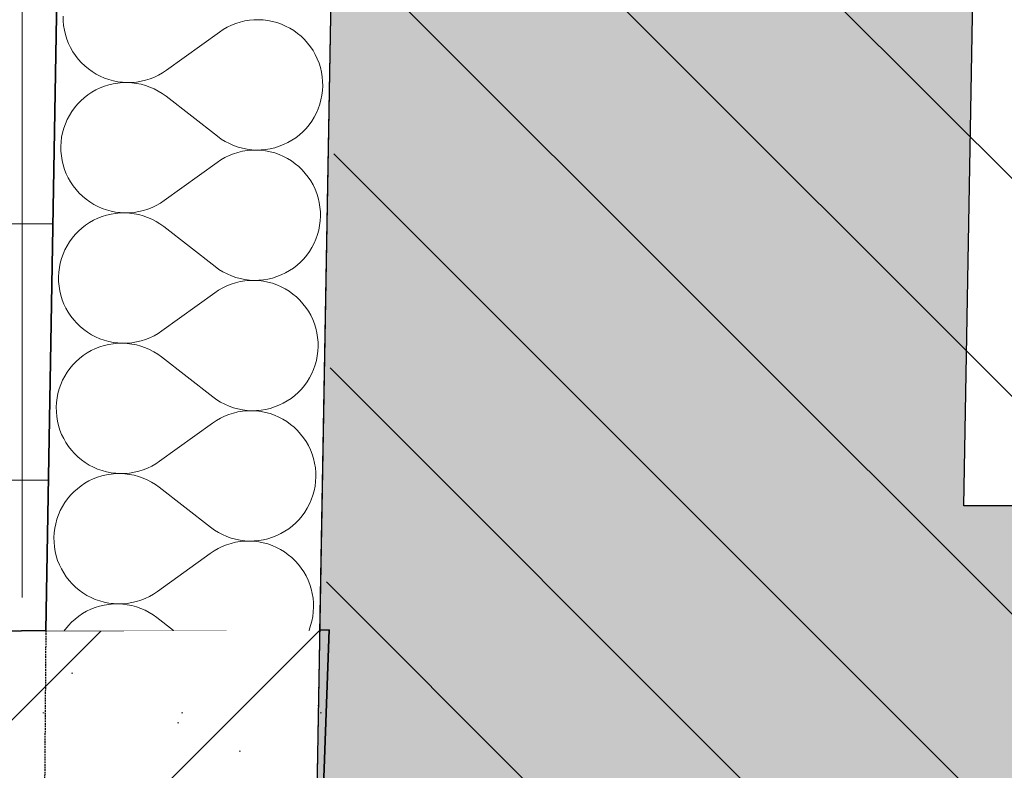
# Model space of a CAD drawing. Header units: millimetres. Extents: x -40276 to 214973, y -147941 to 35228.
# Tile 6 of 256: x -20652 to -20076, y 570 to 1009. Entities that reach past the tile are written whole.
import ezdxf

# ---------------------------------------------------------------- set-up
doc = ezdxf.new("R2010")
doc.units = ezdxf.units.MM
doc.header["$MEASUREMENT"] = 0
for name, pattern in [('Wipeout_Contour', [1000, 0, -1000]), ('Čerchovaná S', [3.5, 1.5, -0.85, 0.3, -0.85]), ('čárkovaná 3', [1.5, 1, -0.5])]:
    doc.linetypes.add(name, pattern=pattern)
for name, color, linetype in [('1._POHLED ZÁPADNÍ_2_0_plochy', 7, 'Continuous'), ('1._POHLED ZÁPADNÍ_2_2D prvky - obecné', 7, 'Continuous'), ('1._POHLED ZÁPADNÍ_2_akustické prvky', 7, 'Continuous'), ('1._POHLED ZÁPADNÍ_2_Konstrukce - nosné', 7, 'Continuous'), ('1._POHLED ZÁPADNÍ_2_Nové_Výplně - Povrchové', 7, 'Continuous'), ('1._POHLED ZÁPADNÍ_2_Nové_Výplně – Řezové', 7, 'Continuous'), ('1._POHLED ZÁPADNÍ_2_Výplně – Řezové', 7, 'Continuous')]:
    doc.layers.add(name, color=color, linetype=linetype)

# ---------------------------------------------------------------- blocks, each defined once
blk = doc.blocks.new('*X24', base_point=(-42174.69, -26223.67))
at = {"layer": '1._POHLED ZÁPADNÍ_2_Nové_Výplně – Řezové', "color": 21, "linetype": 'Continuous', "lineweight": 20, "true_color": 0xffaaaa}
for p, q in [((-20626.12, 1010.92), (-20626.07, 1008.2)), ((-20626.07, 1008.2), (-20625.83, 1005.49)), ((-20522.64, 1007.55), (-20525.23, 1006.73)), ((-20519.99, 1008.18), (-20522.64, 1007.55)), ((-20517.31, 1008.61), (-20519.99, 1008.18)), ((-20514.6, 1008.86), (-20517.31, 1008.61)), ((-20511.88, 1008.91), (-20514.6, 1008.86)), ((-20509.16, 1008.77), (-20511.88, 1008.91)), ((-20506.46, 1008.43), (-20509.16, 1008.77)), ((-20503.79, 1007.9), (-20506.46, 1008.43)), ((-20501.17, 1007.18), (-20503.79, 1007.9)), ((-20498.6, 1006.28), (-20501.17, 1007.18)), ((-20625.83, 1005.49), (-20625.39, 1002.81)), ((-20625.39, 1002.81), (-20624.76, 1000.16)), ((-20565.71, 979.38), (-20534.84, 1001.69)), ((-20532.58, 1003.21), (-20534.84, 1001.69)), ((-20530.22, 1004.56), (-20532.58, 1003.21)), ((-20527.76, 1005.73), (-20530.22, 1004.56)), ((-20525.23, 1006.73), (-20527.76, 1005.73)), ((-20496.11, 1005.2), (-20498.6, 1006.28)), ((-20493.69, 1003.94), (-20496.11, 1005.2)), ((-20491.38, 1002.51), (-20493.69, 1003.94)), ((-20489.17, 1000.92), (-20491.38, 1002.51)), ((-20624.76, 1000.16), (-20623.95, 997.56)), ((-20623.95, 997.56), (-20622.95, 995.03)), ((-20487.08, 999.18), (-20489.17, 1000.92)), ((-20485.12, 997.29), (-20487.08, 999.18)), ((-20483.3, 995.26), (-20485.12, 997.29)), ((-20622.95, 995.03), (-20621.78, 992.58)), ((-20621.78, 992.58), (-20620.43, 990.21)), ((-20620.43, 990.21), (-20618.92, 987.95)), ((-20481.63, 993.12), (-20483.3, 995.26)), ((-20480.12, 990.86), (-20481.63, 993.12)), ((-20478.77, 988.49), (-20480.12, 990.86)), ((-20618.92, 987.95), (-20617.25, 985.81)), ((-20617.25, 985.81), (-20615.43, 983.78)), ((-20477.6, 986.04), (-20478.77, 988.49)), ((-20476.6, 983.51), (-20477.6, 986.04)), ((-20615.43, 983.78), (-20613.47, 981.89)), ((-20613.47, 981.89), (-20611.38, 980.15)), ((-20611.38, 980.15), (-20609.17, 978.56)), ((-20609.17, 978.56), (-20606.86, 977.13)), ((-20567.97, 977.86), (-20565.71, 979.38)), ((-20475.79, 980.91), (-20476.6, 983.51)), ((-20475.16, 978.26), (-20475.79, 980.91)), ((-20474.73, 975.58), (-20475.16, 978.26)), ((-20606.86, 977.13), (-20604.45, 975.87)), ((-20604.45, 975.87), (-20601.95, 974.79)), ((-20601.95, 974.79), (-20599.39, 973.89)), ((-20599.39, 973.89), (-20596.76, 973.17)), ((-20596.76, 973.17), (-20594.09, 972.64)), ((-20594.09, 972.64), (-20591.39, 972.3)), ((-20591.39, 972.3), (-20588.68, 972.16)), ((-20585.96, 972.21), (-20583.25, 972.46)), ((-20583.25, 972.46), (-20580.56, 972.89)), ((-20580.56, 972.89), (-20577.92, 973.52)), ((-20577.92, 973.52), (-20575.32, 974.34)), ((-20575.32, 974.34), (-20572.79, 975.34)), ((-20572.79, 975.34), (-20570.34, 976.51)), ((-20570.34, 976.51), (-20567.97, 977.86)), ((-20474.48, 972.87), (-20474.73, 975.58)), ((-20474.43, 970.15), (-20474.48, 972.87)), ((-20607.02, 967.83), (-20609.39, 966.49)), ((-20604.57, 969), (-20607.02, 967.83)), ((-20602.04, 970), (-20604.57, 969)), ((-20599.44, 970.81), (-20602.04, 970)), ((-20596.79, 971.44), (-20599.44, 970.81)), ((-20594.11, 971.87), (-20596.79, 971.44)), ((-20591.4, 972.11), (-20594.11, 971.87)), ((-20588.68, 972.16), (-20591.4, 972.11)), ((-20588.68, 972.16), (-20585.96, 972.21)), ((-20585.96, 972.01), (-20588.68, 972.16)), ((-20583.26, 971.67), (-20585.96, 972.01)), ((-20580.59, 971.14), (-20583.26, 971.67)), ((-20577.97, 970.42), (-20580.59, 971.14)), ((-20575.4, 969.51), (-20577.97, 970.42)), ((-20572.91, 968.43), (-20575.4, 969.51)), ((-20570.5, 967.16), (-20572.91, 968.43)), ((-20568.19, 965.73), (-20570.5, 967.16)), ((-20474.92, 964.73), (-20474.58, 967.43)), ((-20474.58, 967.43), (-20474.43, 970.15)), ((-20615.82, 961.49), (-20617.71, 959.53)), ((-20613.8, 963.31), (-20615.82, 961.49)), ((-20611.65, 964.97), (-20613.8, 963.31)), ((-20609.39, 966.49), (-20611.65, 964.97)), ((-20565.98, 964.14), (-20568.19, 965.73)), ((-20565.98, 964.14), (-20535.91, 940.75)), ((-20476.17, 959.44), (-20475.45, 962.06)), ((-20475.45, 962.06), (-20474.92, 964.73)), ((-20621.05, 955.24), (-20622.48, 952.92)), ((-20619.46, 957.44), (-20621.05, 955.24)), ((-20617.71, 959.53), (-20619.46, 957.44)), ((-20478.16, 954.38), (-20477.07, 956.88)), ((-20477.07, 956.88), (-20476.17, 959.44)), ((-20623.74, 950.51), (-20624.82, 948.02)), ((-20622.48, 952.92), (-20623.74, 950.51)), ((-20482.44, 947.45), (-20480.85, 949.66)), ((-20480.85, 949.66), (-20479.42, 951.97)), ((-20479.42, 951.97), (-20478.16, 954.38)), ((-20625.73, 945.45), (-20626.45, 942.83)), ((-20624.82, 948.02), (-20625.73, 945.45)), ((-20486.07, 943.4), (-20484.18, 945.36)), ((-20484.18, 945.36), (-20482.44, 947.45)), ((-20626.98, 940.16), (-20627.32, 937.46)), ((-20626.45, 942.83), (-20626.98, 940.16)), ((-20535.91, 940.75), (-20533.71, 939.16)), ((-20533.71, 939.16), (-20531.39, 937.73)), ((-20494.87, 937.06), (-20492.51, 938.41)), ((-20492.51, 938.41), (-20490.25, 939.92)), ((-20490.25, 939.92), (-20488.1, 941.59)), ((-20488.1, 941.59), (-20486.07, 943.4)), ((-20627.32, 937.46), (-20627.46, 934.74)), ((-20627.46, 934.74), (-20627.41, 932.02)), ((-20627.41, 932.02), (-20627.17, 929.31)), ((-20531.39, 937.73), (-20528.98, 936.46)), ((-20528.98, 936.46), (-20526.49, 935.38)), ((-20526.49, 935.38), (-20523.92, 934.47)), ((-20523.92, 934.47), (-20521.3, 933.75)), ((-20518.65, 932.43), (-20521.33, 932)), ((-20521.3, 933.75), (-20518.63, 933.22)), ((-20515.94, 932.68), (-20518.65, 932.43)), ((-20518.63, 933.22), (-20515.93, 932.88)), ((-20513.22, 932.73), (-20515.94, 932.68)), ((-20515.93, 932.88), (-20513.22, 932.73)), ((-20513.22, 932.73), (-20510.5, 932.78)), ((-20510.5, 932.59), (-20513.22, 932.73)), ((-20510.5, 932.78), (-20507.79, 933.02)), ((-20507.8, 932.25), (-20510.5, 932.59)), ((-20505.13, 931.72), (-20507.8, 932.25)), ((-20507.79, 933.02), (-20505.1, 933.45)), ((-20505.1, 933.45), (-20502.45, 934.08)), ((-20502.45, 934.08), (-20499.86, 934.89)), ((-20499.86, 934.89), (-20497.33, 935.89)), ((-20497.33, 935.89), (-20494.87, 937.06)), ((-20627.17, 929.31), (-20626.73, 926.63)), ((-20626.73, 926.63), (-20626.11, 923.98)), ((-20533.92, 927.03), (-20536.18, 925.51)), ((-20531.56, 928.38), (-20533.92, 927.03)), ((-20529.11, 929.55), (-20531.56, 928.38)), ((-20526.57, 930.55), (-20529.11, 929.55)), ((-20523.98, 931.37), (-20526.57, 930.55)), ((-20521.33, 932), (-20523.98, 931.37)), ((-20502.51, 931), (-20505.13, 931.72)), ((-20499.94, 930.1), (-20502.51, 931)), ((-20497.45, 929.02), (-20499.94, 930.1)), ((-20495.04, 927.76), (-20497.45, 929.02)), ((-20492.72, 926.33), (-20495.04, 927.76)), ((-20490.51, 924.74), (-20492.72, 926.33)), ((-20626.11, 923.98), (-20625.29, 921.38)), ((-20625.29, 921.38), (-20624.3, 918.85)), ((-20567.06, 903.2), (-20536.18, 925.51)), ((-20488.42, 923), (-20490.51, 924.74)), ((-20486.47, 921.11), (-20488.42, 923)), ((-20484.65, 919.09), (-20486.47, 921.11)), ((-20624.3, 918.85), (-20623.12, 916.4)), ((-20623.12, 916.4), (-20621.77, 914.04)), ((-20482.98, 916.94), (-20484.65, 919.09)), ((-20481.46, 914.68), (-20482.98, 916.94)), ((-20621.77, 914.04), (-20620.26, 911.77)), ((-20620.26, 911.77), (-20618.59, 909.63)), ((-20618.59, 909.63), (-20616.77, 907.6)), ((-20480.12, 912.31), (-20481.46, 914.68)), ((-20478.94, 909.86), (-20480.12, 912.31)), ((-20477.94, 907.33), (-20478.94, 909.86)), ((-20616.77, 907.6), (-20614.81, 905.72)), ((-20614.81, 905.72), (-20612.72, 903.97)), ((-20612.72, 903.97), (-20610.52, 902.38)), ((-20477.13, 904.73), (-20477.94, 907.33)), ((-20476.5, 902.09), (-20477.13, 904.73)), ((-20610.52, 902.38), (-20608.2, 900.95)), ((-20608.2, 900.95), (-20605.79, 899.7)), ((-20605.79, 899.7), (-20603.29, 898.61)), ((-20603.29, 898.61), (-20600.73, 897.71)), ((-20600.73, 897.71), (-20598.1, 896.99)), ((-20579.26, 897.34), (-20576.66, 898.16)), ((-20576.66, 898.16), (-20574.13, 899.16)), ((-20574.13, 899.16), (-20571.68, 900.33)), ((-20571.68, 900.33), (-20569.32, 901.68)), ((-20569.32, 901.68), (-20567.06, 903.2)), ((-20476.07, 899.4), (-20476.5, 902.09)), ((-20475.82, 896.69), (-20476.07, 899.4)), ((-20605.91, 892.83), (-20608.36, 891.65)), ((-20603.38, 893.82), (-20605.91, 892.83)), ((-20600.78, 894.63), (-20603.38, 893.82)), ((-20598.13, 895.26), (-20600.78, 894.63)), ((-20595.45, 895.69), (-20598.13, 895.26)), ((-20598.1, 896.99), (-20595.43, 896.46)), ((-20592.74, 895.93), (-20595.45, 895.69)), ((-20595.43, 896.46), (-20592.74, 896.13)), ((-20592.74, 896.13), (-20590.02, 895.98)), ((-20590.02, 895.98), (-20592.74, 895.93)), ((-20590.02, 895.98), (-20587.3, 896.03)), ((-20587.3, 895.84), (-20590.02, 895.98)), ((-20587.3, 896.03), (-20584.59, 896.28)), ((-20584.6, 895.49), (-20587.3, 895.84)), ((-20581.93, 894.96), (-20584.6, 895.49)), ((-20584.59, 896.28), (-20581.9, 896.72)), ((-20579.31, 894.24), (-20581.93, 894.96)), ((-20581.9, 896.72), (-20579.26, 897.34)), ((-20576.75, 893.34), (-20579.31, 894.24)), ((-20574.25, 892.25), (-20576.75, 893.34)), ((-20571.84, 890.99), (-20574.25, 892.25)), ((-20475.92, 891.25), (-20475.77, 893.97)), ((-20475.77, 893.97), (-20475.82, 896.69)), ((-20615.14, 887.13), (-20617.16, 885.31)), ((-20612.99, 888.8), (-20615.14, 887.13)), ((-20610.73, 890.31), (-20612.99, 888.8)), ((-20608.36, 891.65), (-20610.73, 890.31)), ((-20569.53, 889.55), (-20571.84, 890.99)), ((-20567.32, 887.96), (-20569.53, 889.55)), ((-20567.32, 887.96), (-20537.25, 864.57)), ((-20476.79, 885.89), (-20476.26, 888.55)), ((-20476.26, 888.55), (-20475.92, 891.25)), ((-20620.8, 881.26), (-20622.39, 879.06)), ((-20619.05, 883.35), (-20620.8, 881.26)), ((-20617.16, 885.31), (-20619.05, 883.35)), ((-20479.5, 878.2), (-20478.41, 880.7)), ((-20478.41, 880.7), (-20477.51, 883.26)), ((-20477.51, 883.26), (-20476.79, 885.89)), ((-20623.82, 876.74), (-20625.08, 874.33)), ((-20622.39, 879.06), (-20623.82, 876.74)), ((-20482.19, 873.48), (-20480.76, 875.79)), ((-20480.76, 875.79), (-20479.5, 878.2)), ((-20627.07, 869.27), (-20627.79, 866.65)), ((-20626.16, 871.84), (-20627.07, 869.27)), ((-20625.08, 874.33), (-20626.16, 871.84)), ((-20487.41, 867.22), (-20485.52, 869.18)), ((-20485.52, 869.18), (-20483.78, 871.27)), ((-20483.78, 871.27), (-20482.19, 873.48)), ((-20628.32, 863.98), (-20628.66, 861.28)), ((-20627.79, 866.65), (-20628.32, 863.98)), ((-20537.25, 864.57), (-20535.05, 862.98)), ((-20535.05, 862.98), (-20532.74, 861.55)), ((-20493.85, 862.23), (-20491.59, 863.74)), ((-20491.59, 863.74), (-20489.44, 865.41)), ((-20489.44, 865.41), (-20487.41, 867.22)), ((-20628.66, 861.28), (-20628.8, 858.56)), ((-20628.8, 858.56), (-20628.75, 855.84)), ((-20532.74, 861.55), (-20530.33, 860.29)), ((-20530.33, 860.29), (-20527.83, 859.2)), ((-20527.83, 859.2), (-20525.27, 858.29)), ((-20525.27, 858.29), (-20522.64, 857.57)), ((-20522.64, 857.57), (-20519.97, 857.04)), ((-20509.13, 856.84), (-20506.44, 857.28)), ((-20506.44, 857.28), (-20503.8, 857.9)), ((-20503.8, 857.9), (-20501.2, 858.71)), ((-20501.2, 858.71), (-20498.67, 859.71)), ((-20498.67, 859.71), (-20496.21, 860.88)), ((-20496.21, 860.88), (-20493.85, 862.23)), ((-20628.75, 855.84), (-20628.51, 853.13)), ((-20628.51, 853.13), (-20628.07, 850.45)), ((-20532.9, 852.2), (-20535.26, 850.85)), ((-20530.45, 853.38), (-20532.9, 852.2)), ((-20527.92, 854.37), (-20530.45, 853.38)), ((-20525.32, 855.19), (-20527.92, 854.37)), ((-20522.67, 855.82), (-20525.32, 855.19)), ((-20519.99, 856.26), (-20522.67, 855.82)), ((-20517.28, 856.5), (-20519.99, 856.26)), ((-20519.97, 857.04), (-20517.28, 856.7)), ((-20517.28, 856.7), (-20514.56, 856.55)), ((-20514.56, 856.55), (-20517.28, 856.5)), ((-20514.56, 856.55), (-20511.84, 856.6)), ((-20511.84, 856.41), (-20514.56, 856.55)), ((-20511.84, 856.6), (-20509.13, 856.84)), ((-20509.14, 856.07), (-20511.84, 856.41)), ((-20506.47, 855.54), (-20509.14, 856.07)), ((-20503.85, 854.83), (-20506.47, 855.54)), ((-20501.28, 853.92), (-20503.85, 854.83)), ((-20498.79, 852.84), (-20501.28, 853.92)), ((-20496.38, 851.58), (-20498.79, 852.84)), ((-20494.06, 850.15), (-20496.38, 851.58)), ((-20628.07, 850.45), (-20627.45, 847.8)), ((-20627.45, 847.8), (-20626.63, 845.21)), ((-20568.4, 827.02), (-20537.52, 849.34)), ((-20535.26, 850.85), (-20537.52, 849.34)), ((-20491.85, 848.56), (-20494.06, 850.15)), ((-20489.77, 846.82), (-20491.85, 848.56)), ((-20487.81, 844.93), (-20489.77, 846.82)), ((-20626.63, 845.21), (-20625.64, 842.67)), ((-20625.64, 842.67), (-20624.46, 840.22)), ((-20624.46, 840.22), (-20623.11, 837.86)), ((-20485.99, 842.91), (-20487.81, 844.93)), ((-20484.32, 840.76), (-20485.99, 842.91)), ((-20482.8, 838.5), (-20484.32, 840.76)), ((-20623.11, 837.86), (-20621.6, 835.6)), ((-20621.6, 835.6), (-20619.93, 833.45)), ((-20481.46, 836.13), (-20482.8, 838.5)), ((-20480.28, 833.68), (-20481.46, 836.13)), ((-20619.93, 833.45), (-20618.11, 831.43)), ((-20618.11, 831.43), (-20616.15, 829.54)), ((-20616.15, 829.54), (-20614.07, 827.79)), ((-20479.29, 831.15), (-20480.28, 833.68)), ((-20478.47, 828.55), (-20479.29, 831.15)), ((-20477.84, 825.91), (-20478.47, 828.55)), ((-20614.07, 827.79), (-20611.86, 826.2)), ((-20611.86, 826.2), (-20609.54, 824.78)), ((-20609.54, 824.78), (-20607.13, 823.52)), ((-20607.13, 823.52), (-20604.64, 822.43)), ((-20578, 821.98), (-20575.47, 822.98)), ((-20575.47, 822.98), (-20573.02, 824.16)), ((-20573.02, 824.16), (-20570.66, 825.51)), ((-20570.66, 825.51), (-20568.4, 827.02)), ((-20477.41, 823.22), (-20477.84, 825.91)), ((-20477.17, 820.51), (-20477.41, 823.22)), ((-20604.72, 817.64), (-20607.25, 816.65)), ((-20602.12, 818.46), (-20604.72, 817.64)), ((-20604.64, 822.43), (-20602.07, 821.53)), ((-20599.48, 819.08), (-20602.12, 818.46)), ((-20602.07, 821.53), (-20599.44, 820.81)), ((-20596.79, 819.51), (-20599.48, 819.08)), ((-20599.44, 820.81), (-20596.78, 820.28)), ((-20594.08, 819.76), (-20596.79, 819.51)), ((-20596.78, 820.28), (-20594.08, 819.95)), ((-20594.08, 819.95), (-20591.36, 819.8)), ((-20591.36, 819.8), (-20594.08, 819.76)), ((-20591.36, 819.8), (-20588.64, 819.85)), ((-20588.64, 819.66), (-20591.36, 819.8)), ((-20588.64, 819.85), (-20585.93, 820.1)), ((-20585.94, 819.32), (-20588.64, 819.66)), ((-20583.28, 818.78), (-20585.94, 819.32)), ((-20585.93, 820.1), (-20583.25, 820.54)), ((-20580.65, 818.06), (-20583.28, 818.78)), ((-20583.25, 820.54), (-20580.6, 821.17)), ((-20578.09, 817.16), (-20580.65, 818.06)), ((-20580.6, 821.17), (-20578, 821.98)), ((-20575.59, 816.07), (-20578.09, 817.16)), ((-20477.26, 815.07), (-20477.12, 817.79)), ((-20477.12, 817.79), (-20477.17, 820.51)), ((-20614.33, 812.62), (-20616.48, 810.95)), ((-20612.07, 814.13), (-20614.33, 812.62)), ((-20609.71, 815.47), (-20612.07, 814.13)), ((-20607.25, 816.65), (-20609.71, 815.47)), ((-20573.18, 814.81), (-20575.59, 816.07)), ((-20570.87, 813.38), (-20573.18, 814.81)), ((-20568.66, 811.78), (-20570.87, 813.38)), ((-20568.66, 811.78), (-20538.6, 788.39)), ((-20478.13, 809.71), (-20477.6, 812.38)), ((-20477.6, 812.38), (-20477.26, 815.07)), ((-20620.39, 807.17), (-20622.14, 805.09)), ((-20618.51, 809.13), (-20620.39, 807.17)), ((-20616.48, 810.95), (-20618.51, 809.13)), ((-20479.75, 804.52), (-20478.85, 807.08)), ((-20478.85, 807.08), (-20478.13, 809.71)), ((-20625.16, 800.56), (-20626.42, 798.15)), ((-20623.73, 802.88), (-20625.16, 800.56)), ((-20622.14, 805.09), (-20623.73, 802.88)), ((-20482.1, 799.61), (-20480.84, 802.02)), ((-20480.84, 802.02), (-20479.75, 804.52)), ((-20627.51, 795.66), (-20628.41, 793.09)), ((-20626.42, 798.15), (-20627.51, 795.66)), ((-20486.87, 793), (-20485.12, 795.09)), ((-20485.12, 795.09), (-20483.53, 797.3)), ((-20483.53, 797.3), (-20482.1, 799.61)), ((-20629.13, 790.47), (-20629.66, 787.8)), ((-20628.41, 793.09), (-20629.13, 790.47)), ((-20538.6, 788.39), (-20536.39, 786.8)), ((-20492.93, 787.56), (-20490.78, 789.23)), ((-20490.78, 789.23), (-20488.76, 791.05)), ((-20488.76, 791.05), (-20486.87, 793)), ((-20630, 785.1), (-20630.14, 782.39)), ((-20629.66, 787.8), (-20630, 785.1)), ((-20536.39, 786.8), (-20534.08, 785.37)), ((-20534.08, 785.37), (-20531.67, 784.11)), ((-20531.67, 784.11), (-20529.17, 783.02)), ((-20529.17, 783.02), (-20526.61, 782.11)), ((-20505.14, 781.72), (-20502.54, 782.53)), ((-20502.54, 782.53), (-20500.01, 783.53)), ((-20500.01, 783.53), (-20497.55, 784.7)), ((-20497.55, 784.7), (-20495.19, 786.05)), ((-20495.19, 786.05), (-20492.93, 787.56)), ((-20630.14, 782.39), (-20630.09, 779.66)), ((-20630.09, 779.66), (-20629.85, 776.96)), ((-20629.85, 776.96), (-20629.42, 774.27)), ((-20531.79, 777.2), (-20534.24, 776.02)), ((-20529.26, 778.2), (-20531.79, 777.2)), ((-20526.66, 779.01), (-20529.26, 778.2)), ((-20524.02, 779.64), (-20526.66, 779.01)), ((-20526.61, 782.11), (-20523.98, 781.39)), ((-20521.33, 780.08), (-20524.02, 779.64)), ((-20523.98, 781.39), (-20521.32, 780.86)), ((-20518.62, 780.32), (-20521.33, 780.08)), ((-20521.32, 780.86), (-20518.62, 780.52)), ((-20518.62, 780.52), (-20515.9, 780.37)), ((-20515.9, 780.37), (-20518.62, 780.32)), ((-20515.9, 780.37), (-20513.18, 780.42)), ((-20513.18, 780.23), (-20515.9, 780.37)), ((-20513.18, 780.42), (-20510.47, 780.66)), ((-20510.48, 779.89), (-20513.18, 780.23)), ((-20507.82, 779.36), (-20510.48, 779.89)), ((-20510.47, 780.66), (-20507.79, 781.1)), ((-20505.19, 778.65), (-20507.82, 779.36)), ((-20507.79, 781.1), (-20505.14, 781.72)), ((-20502.63, 777.74), (-20505.19, 778.65)), ((-20500.13, 776.66), (-20502.63, 777.74)), ((-20629.42, 774.27), (-20628.79, 771.62)), ((-20628.79, 771.62), (-20627.98, 769.03)), ((-20569.74, 750.84), (-20538.86, 773.16)), ((-20536.6, 774.67), (-20538.86, 773.16)), ((-20534.24, 776.02), (-20536.6, 774.67)), ((-20497.72, 775.4), (-20500.13, 776.66)), ((-20495.4, 773.97), (-20497.72, 775.4)), ((-20493.2, 772.38), (-20495.4, 773.97)), ((-20491.11, 770.64), (-20493.2, 772.38)), ((-20627.98, 769.03), (-20626.98, 766.5)), ((-20626.98, 766.5), (-20625.8, 764.04)), ((-20489.15, 768.75), (-20491.11, 770.64)), ((-20487.33, 766.73), (-20489.15, 768.75)), ((-20485.66, 764.58), (-20487.33, 766.73)), ((-20625.8, 764.04), (-20624.46, 761.68)), ((-20624.46, 761.68), (-20622.94, 759.42)), ((-20622.94, 759.42), (-20621.27, 757.27)), ((-20484.15, 762.32), (-20485.66, 764.58)), ((-20482.8, 759.96), (-20484.15, 762.32)), ((-20481.62, 757.5), (-20482.8, 759.96)), ((-20621.27, 757.27), (-20619.45, 755.25)), ((-20619.45, 755.25), (-20617.5, 753.36)), ((-20480.63, 754.97), (-20481.62, 757.5)), ((-20479.81, 752.38), (-20480.63, 754.97)), ((-20617.5, 753.36), (-20615.41, 751.62)), ((-20615.41, 751.62), (-20613.2, 750.03)), ((-20613.2, 750.03), (-20610.88, 748.6)), ((-20610.88, 748.6), (-20608.47, 747.34)), ((-20576.81, 746.8), (-20574.36, 747.98)), ((-20574.36, 747.98), (-20572, 749.33)), ((-20572, 749.33), (-20569.74, 750.84)), ((-20479.19, 749.73), (-20479.81, 752.38)), ((-20478.75, 747.04), (-20479.19, 749.73)), ((-20608.47, 747.34), (-20605.98, 746.25)), ((-20603.46, 742.28), (-20606.06, 741.46)), ((-20605.98, 746.25), (-20603.41, 745.35)), ((-20600.82, 742.9), (-20603.46, 742.28)), ((-20603.41, 745.35), (-20600.79, 744.63)), ((-20598.13, 743.34), (-20600.82, 742.9)), ((-20600.79, 744.63), (-20598.12, 744.1)), ((-20595.42, 743.58), (-20598.13, 743.34)), ((-20598.12, 744.1), (-20595.42, 743.77)), ((-20595.42, 743.77), (-20592.7, 743.62)), ((-20592.7, 743.62), (-20595.42, 743.58)), ((-20592.7, 743.62), (-20589.98, 743.68)), ((-20589.98, 743.48), (-20592.7, 743.62)), ((-20589.98, 743.68), (-20587.27, 743.92)), ((-20587.29, 743.14), (-20589.98, 743.48)), ((-20584.62, 742.61), (-20587.29, 743.14)), ((-20587.27, 743.92), (-20584.59, 744.36)), ((-20581.99, 741.88), (-20584.62, 742.61)), ((-20584.59, 744.36), (-20581.94, 744.99)), ((-20581.94, 744.99), (-20579.34, 745.8)), ((-20579.34, 745.8), (-20576.81, 746.8)), ((-20478.51, 744.33), (-20478.75, 747.04)), ((-20478.46, 741.61), (-20478.51, 744.33)), ((-20615.67, 736.44), (-20617.82, 734.77)), ((-20613.41, 737.95), (-20615.67, 736.44)), ((-20611.05, 739.3), (-20613.41, 737.95)), ((-20608.59, 740.47), (-20611.05, 739.3)), ((-20606.06, 741.46), (-20608.59, 740.47)), ((-20579.43, 740.98), (-20581.99, 741.88)), ((-20576.94, 739.89), (-20579.43, 740.98)), ((-20574.53, 738.63), (-20576.94, 739.89)), ((-20572.21, 737.2), (-20574.53, 738.63)), ((-20570.01, 735.6), (-20572.21, 737.2)), ((-20478.94, 736.2), (-20478.6, 738.9)), ((-20478.6, 738.9), (-20478.46, 741.61)), ((-20621.74, 730.99), (-20623.48, 728.91)), ((-20619.85, 732.95), (-20621.74, 730.99)), ((-20617.82, 734.77), (-20619.85, 732.95)), ((-20570.01, 735.6), (-20539.94, 712.21)), ((-20481.1, 728.34), (-20480.19, 730.9)), ((-20480.19, 730.9), (-20479.47, 733.53)), ((-20479.47, 733.53), (-20478.94, 736.2)), ((-20625.07, 726.7), (-20626.5, 724.39)), ((-20623.48, 728.91), (-20625.07, 726.7)), ((-20483.44, 723.43), (-20482.18, 725.84)), ((-20482.18, 725.84), (-20481.1, 728.34)), ((-20628.85, 719.48), (-20629.75, 716.91)), ((-20627.76, 721.97), (-20628.85, 719.48)), ((-20626.5, 724.39), (-20627.76, 721.97)), ((-20486.46, 718.91), (-20484.87, 721.12)), ((-20484.87, 721.12), (-20483.44, 723.43)), ((-20630.47, 714.29), (-20631, 711.62)), ((-20629.75, 716.91), (-20630.47, 714.29)), ((-20492.12, 713.05), (-20490.1, 714.87)), ((-20490.1, 714.87), (-20488.21, 716.83)), ((-20488.21, 716.83), (-20486.46, 718.91)), ((-20631.34, 708.92), (-20631.49, 706.21)), ((-20631, 711.62), (-20631.34, 708.92)), ((-20539.94, 712.21), (-20537.73, 710.62)), ((-20537.73, 710.62), (-20535.42, 709.19)), ((-20535.42, 709.19), (-20533.01, 707.93)), ((-20533.01, 707.93), (-20530.51, 706.84)), ((-20501.35, 707.35), (-20498.9, 708.52)), ((-20498.9, 708.52), (-20496.53, 709.87)), ((-20496.53, 709.87), (-20494.27, 711.38)), ((-20494.27, 711.38), (-20492.12, 713.05)), ((-20631.49, 706.21), (-20631.44, 703.49)), ((-20631.44, 703.49), (-20631.19, 700.78)), ((-20530.6, 702.02), (-20533.13, 701.02)), ((-20528, 702.83), (-20530.6, 702.02)), ((-20530.51, 706.84), (-20527.95, 705.93)), ((-20525.36, 703.46), (-20528, 702.83)), ((-20527.95, 705.93), (-20525.33, 705.21)), ((-20522.67, 703.9), (-20525.36, 703.46)), ((-20525.33, 705.21), (-20522.66, 704.68)), ((-20519.96, 704.14), (-20522.67, 703.9)), ((-20522.66, 704.68), (-20519.96, 704.34)), ((-20519.96, 704.34), (-20517.24, 704.19)), ((-20517.24, 704.19), (-20519.96, 704.14)), ((-20517.24, 704.19), (-20514.52, 704.24)), ((-20514.53, 704.05), (-20517.24, 704.19)), ((-20511.83, 703.71), (-20514.53, 704.05)), ((-20514.52, 704.24), (-20511.81, 704.48)), ((-20509.16, 703.19), (-20511.83, 703.71)), ((-20511.81, 704.48), (-20509.13, 704.92)), ((-20506.53, 702.47), (-20509.16, 703.19)), ((-20509.13, 704.92), (-20506.48, 705.54)), ((-20503.97, 701.57), (-20506.53, 702.47)), ((-20506.48, 705.54), (-20503.88, 706.36)), ((-20503.88, 706.36), (-20501.35, 707.35)), ((-20631.19, 700.78), (-20630.76, 698.09)), ((-20630.76, 698.09), (-20630.13, 695.44)), ((-20571.08, 674.66), (-20540.21, 696.98)), ((-20537.95, 698.49), (-20540.21, 696.98)), ((-20535.58, 699.84), (-20537.95, 698.49)), ((-20533.13, 701.02), (-20535.58, 699.84)), ((-20501.47, 700.48), (-20503.97, 701.57)), ((-20499.06, 699.22), (-20501.47, 700.48)), ((-20496.74, 697.79), (-20499.06, 699.22)), ((-20494.54, 696.2), (-20496.74, 697.79)), ((-20492.45, 694.46), (-20494.54, 696.2)), ((-20630.13, 695.44), (-20629.32, 692.85)), ((-20629.32, 692.85), (-20628.32, 690.32)), ((-20490.49, 692.57), (-20492.45, 694.46)), ((-20488.67, 690.55), (-20490.49, 692.57)), ((-20487, 688.4), (-20488.67, 690.55)), ((-20628.32, 690.32), (-20627.14, 687.86)), ((-20627.14, 687.86), (-20625.8, 685.5)), ((-20625.8, 685.5), (-20624.28, 683.24)), ((-20485.49, 686.14), (-20487, 688.4)), ((-20484.14, 683.78), (-20485.49, 686.14)), ((-20624.28, 683.24), (-20622.61, 681.09)), ((-20622.61, 681.09), (-20620.8, 679.07)), ((-20620.8, 679.07), (-20618.84, 677.18)), ((-20482.97, 681.32), (-20484.14, 683.78)), ((-20481.97, 678.79), (-20482.97, 681.32)), ((-20618.84, 677.18), (-20616.75, 675.44)), ((-20616.75, 675.44), (-20614.54, 673.85)), ((-20614.54, 673.85), (-20612.22, 672.42)), ((-20575.7, 671.8), (-20573.34, 673.15)), ((-20573.34, 673.15), (-20571.08, 674.66)), ((-20481.15, 676.2), (-20481.97, 678.79)), ((-20480.53, 673.55), (-20481.15, 676.2)), ((-20480.09, 670.86), (-20480.53, 673.55)), ((-20612.22, 672.42), (-20609.81, 671.16)), ((-20609.81, 671.16), (-20607.32, 670.08)), ((-20607.32, 670.08), (-20604.75, 669.17)), ((-20604.75, 669.17), (-20602.13, 668.45)), ((-20602.13, 668.45), (-20599.46, 667.93)), ((-20596.76, 667.4), (-20599.47, 667.16)), ((-20599.46, 667.93), (-20596.76, 667.59)), ((-20596.76, 667.59), (-20594.04, 667.45)), ((-20594.04, 667.45), (-20596.76, 667.4)), ((-20594.04, 667.45), (-20591.32, 667.5)), ((-20591.33, 667.3), (-20594.04, 667.45)), ((-20591.32, 667.5), (-20588.61, 667.74)), ((-20588.61, 667.74), (-20585.93, 668.18)), ((-20585.93, 668.18), (-20583.28, 668.81)), ((-20583.28, 668.81), (-20580.69, 669.62)), ((-20580.69, 669.62), (-20578.16, 670.62)), ((-20578.16, 670.62), (-20575.7, 671.8)), ((-20479.85, 668.15), (-20480.09, 670.86)), ((-20479.8, 665.43), (-20479.85, 668.15)), ((-20614.75, 661.77), (-20617.02, 660.26)), ((-20612.39, 663.12), (-20614.75, 661.77)), ((-20609.93, 664.29), (-20612.39, 663.12)), ((-20607.4, 665.29), (-20609.93, 664.29)), ((-20604.81, 666.1), (-20607.4, 665.29)), ((-20602.16, 666.72), (-20604.81, 666.1)), ((-20599.47, 667.16), (-20602.16, 666.72)), ((-20588.63, 666.96), (-20591.33, 667.3)), ((-20585.96, 666.43), (-20588.63, 666.96)), ((-20583.34, 665.71), (-20585.96, 666.43)), ((-20580.77, 664.8), (-20583.34, 665.71)), ((-20578.28, 663.71), (-20580.77, 664.8)), ((-20575.87, 662.45), (-20578.28, 663.71)), ((-20573.55, 661.02), (-20575.87, 662.45)), ((-20480.28, 660.02), (-20479.94, 662.72)), ((-20479.94, 662.72), (-20479.8, 665.43)), ((-20621.19, 656.77), (-20623.08, 654.82)), ((-20619.16, 658.59), (-20621.19, 656.77)), ((-20617.02, 660.26), (-20619.16, 658.59)), ((-20571.35, 659.43), (-20573.55, 661.02)), ((-20571.35, 659.43), (-20561.56, 651.81)), ((-20481.53, 654.73), (-20480.81, 657.35)), ((-20480.81, 657.35), (-20480.28, 660.02)), ((-20624.82, 652.73), (-20625.48, 651.81)), ((-20623.08, 654.82), (-20624.82, 652.73)), ((-20482.59, 651.81), (-20482.44, 652.16)), ((-20482.44, 652.16), (-20481.53, 654.73))]:
    blk.add_line(p, q, dxfattribs=at)

msp = doc.modelspace()

# ---------------------------------------------------------------- hatches: boundary and pattern name
at = {"layer": '1._POHLED ZÁPADNÍ_2_0_plochy', "linetype": 'Continuous', "lineweight": 20, "true_color": 0xffaaaa}
h = msp.add_hatch(dxfattribs=at)
h.set_pattern_fill('Izolační_tvárnice_0002', color=21, style=0, pattern_type=2)
h.set_pattern_definition([(315, (-10360.18, 9405.31), (63.6396, 63.6396), [])])
h.paths.add_polyline_path([(-10906.33, 18690.21), (-10970.68, 9084.15), (-20311.44, 10009.93), (-20479.41, 269.75), (-242.33, 419.76), (-238.38, 17796.01)])
at = {"layer": '1._POHLED ZÁPADNÍ_2_Konstrukce - nosné', "linetype": 'Continuous', "lineweight": 13, "true_color": 0x6a6a6a}
h = msp.add_hatch(dxfattribs=at)
h.set_pattern_fill('Kámen___štěrk_01_0002', color=251, style=0, pattern_type=2)
h.set_pattern_definition([(45, (0, 0), (-63.6396, 63.6396), []), (90, (-63.64, 63.64), (-81, 0), [0, -54, 0, -81]), (155, (5e-14, 127.28), (34.23208, 73.41093), [0, -39.6, 0, -68.4])])
h.paths.add_polyline_path([(-20470.61, 652.35), (-22149.26, 646.89), (-22148.2, 321.85), (-20481.55, 349.73)])
at = {"layer": '1._POHLED ZÁPADNÍ_2_Nové_Výplně - Povrchové', "linetype": 'Continuous', "lineweight": 20, "true_color": 0xffaaaa}
h = msp.add_hatch(dxfattribs=at)
h.set_pattern_fill('Síť_15x15_0002', color=21, style=0, pattern_type=2)
h.set_pattern_definition([(0, (-20650.2, 5539.57), (0, 150), []), (90, (-20650.2, 5539.57), (-150, 0), [])])
h.paths.add_polyline_path([(-20831.31, 674.32), (-20635.92, 670.97), (-20472.55, 10203.68), (-18257.58, 9962.69), (-18235.91, 10161.85), (-20469.11, 10404.82), (-20664.49, 10408.17)])
at = {"layer": '1._POHLED ZÁPADNÍ_2_Výplně – Řezové', "linetype": 'Continuous', "lineweight": 13}
for points in [[(-20474.94, 724.73), (-20099.89, 724.73), (-20089.89, 1292.64), (-20464.83, 1299.24)], [(-20099.89, 724.73), (-20481.55, 349.73), (-20106.49, 349.73)], [(-20474.94, 724.73), (-20481.55, 349.73), (-20099.89, 724.73)], [(-20106.49, 349.73), (-18851.3, 349.73), (-18851.3, 724.73), (-20099.89, 724.73)]]:
    msp.add_hatch(color=254, dxfattribs=at).paths.add_polyline_path(points)

# ---------------------------------------------------------------- linework, layer by layer
at = {"layer": '1._POHLED ZÁPADNÍ_2_2D prvky - obecné', "color": 7, "linetype": 'Continuous', "lineweight": 25}
for p, q in [((-20099.89, 724.73), (-20089.89, 1292.64)), ((-18850.64, 724.73), (-20099.89, 724.73))]:
    msp.add_line(p, q, dxfattribs=at)
at = {"layer": '1._POHLED ZÁPADNÍ_2_akustické prvky', "color": 1, "linetype": 'čárkovaná 3', "lineweight": 25}
msp.add_line((-20636.25, 651.81), (-20638.51, 363.51), dxfattribs=at)
at = {"layer": '1._POHLED ZÁPADNÍ_2_Konstrukce - nosné', "color": 7, "linetype": 'Continuous', "lineweight": 35, "flags": 128}
msp.add_lwpolyline([(-20470.61, 652.35), (-22149.26, 646.89), (-22148.2, 321.85), (-20481.55, 349.73)], close=True, dxfattribs=at)

# ---------------------------------------------------------------- next in the draw order: wipeouts: each hides what was drawn before it
at = {"color": 254, "linetype": 'Wipeout_Contour', "lineweight": 0, "ltscale": 102832.467863}
msp.add_wipeout([(-20636.25, 651.81), (-20476.23, 651.81), (-20463.48, 1375.95), (-20473.48, 1376.12), (-20623.45, 1378.76)], dxfattribs=at).dxf.layer = '1._POHLED ZÁPADNÍ_2_Nové_Výplně – Řezové'

# ---------------------------------------------------------------- next in the draw order: linework, layer by layer
at = {"layer": '1._POHLED ZÁPADNÍ_2_2D prvky - obecné', "color": 7, "linetype": 'Continuous', "lineweight": 25}
msp.add_line((-20464.83, 1299.24), (-20481.55, 349.73), dxfattribs=at)
at = {"layer": '1._POHLED ZÁPADNÍ_2_2D prvky - obecné', "color": 7, "linetype": 'Čerchovaná S', "lineweight": 25}
msp.add_line((-20474.95, 724.61), (-20481.55, 349.73), dxfattribs=at)
at = {"layer": '1._POHLED ZÁPADNÍ_2_akustické prvky', "color": 1, "linetype": 'Continuous', "lineweight": 35}
msp.add_line((-20636.25, 651.81), (-20623.45, 1378.76), dxfattribs=at)

# ---------------------------------------------------------------- next in the draw order: block references
at = {"layer": '1._POHLED ZÁPADNÍ_2_0_plochy', "color": 9, "linetype": 'Continuous', "lineweight": 13}
msp.add_blockref('*X24', (-42174.69, -26223.67), dxfattribs=at)

doc.saveas('drawing.dxf')
